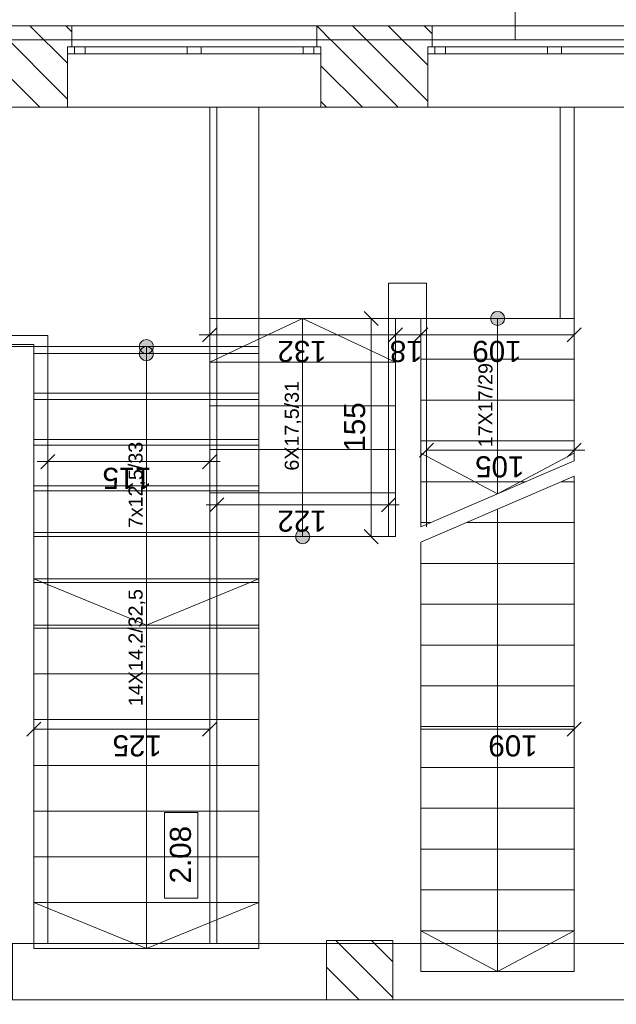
# Model space of a CAD drawing. Header units: millimetres. Extents: x -22225 to 37225, y -49550 to 562.
# Tile 13 of 17: x 25760 to 29999, y -29303 to -22307. Entities that reach past the tile are written whole.
import ezdxf

# ---------------------------------------------------------------- set-up
doc = ezdxf.new("R2010")
doc.units = ezdxf.units.MM
doc.set_wipeout_variables(frame=1)
for name, color, linetype, lineweight in [('Nowe_220-A Ściany_Nr_pióra__27', 7, 'Continuous', 9), ('poziom_3 (1)_7_0_Nr_pióra__21_Nr_pióra__7', 7, 'Continuous', 9), ('poziom_3 (1)_7_2D - Ogólne_Nr_pióra__81_Nr_pióra__1', 7, 'Continuous', 9), ('poziom_3 (1)_7_Konstrukcja - Belki_Nr_pióra__1_Nr_pióra__7', 7, 'Continuous', 9), ('poziom_3 (1)_7_Konstrukcja - Dachy_Nr_pióra__92_Nr_pióra__2', 7, 'Continuous', 9), ('poziom_3 (1)_7_Konstrukcja - Schody', 7, 'Continuous', 9), ('poziom_3 (1)_7_Konstrukcja - Schody_Nr_pióra__1_Nr_pióra__7', 7, 'Continuous', 9), ('poziom_3 (1)_7_Konstrukcja - Schody_Nr_pióra__81_Nr_pióra__1', 7, 'Continuous', 9), ('poziom_3 (1)_7_Konstrukcja - Stropy_Nr_pióra__81_Nr_pióra__1', 7, 'Continuous', 9), ('poziom_3 (1)_7_Konstrukcja - Ściany zew', 7, 'Continuous', 9), ('poziom_3 (1)_7_Konstrukcja - Ściany zew_Nr_pióra__107_Nr_pióra__11', 7, 'Continuous', 9), ('poziom_3 (1)_7_Konstrukcja - Ściany zew_Nr_pióra__254', 7, 'Continuous', 9), ('poziom_3 (1)_7_Konstrukcja - Ściany zew_Nr_pióra__27_Nr_pióra__7', 7, 'Continuous', 9), ('poziom_3 (1)_7_Konstrukcja - Ściany zew_Nr_pióra__87_Nr_pióra__1', 7, 'Continuous', 9), ('poziom_3 (1)_7_Metryczki pomieszczeń ArchiCADa_Nr_pióra__6_Nr_pióra__5', 7, 'Continuous', 9), ('poziom_3 (1)_7_Okna ArchiCADa_Nr_pióra__101_Nr_pióra__252', 7, 'Continuous', 9), ('poziom_3 (1)_7_Okna ArchiCADa_Nr_pióra__27_Nr_pióra__7', 7, 'Continuous', 9), ('poziom_3 (1)_7_Okna ArchiCADa_Nr_pióra__81_Nr_pióra__1', 7, 'Continuous', 9)]:
    doc.layers.add(name, color=color, linetype=linetype, lineweight=lineweight)
doc.styles.add('GENERATED_STYLE_1', font='arial.ttf')
pattern_1 = [(135, (37225, -40870), (127.2792, 127.2792), [])]

msp = doc.modelspace()

# ---------------------------------------------------------------- hatches: boundary and pattern name
at = {"layer": 'poziom_3 (1)_7_Konstrukcja - Schody'}
for points in [[(29155, -24480), (29163.2, -24479.3), (29171.2, -24477.3), (29178.8, -24473.9), (29185.7, -24469.4), (29191.8, -24463.8), (29196.9, -24457.3), (29200.8, -24450.1), (29203.5, -24442.2), (29204.8, -24434.1), (29204.8, -24425.8), (29203.5, -24417.7), (29200.8, -24409.9), (29196.9, -24402.6), (29191.8, -24396.1), (29185.7, -24390.5), (29178.8, -24386), (29171.2, -24382.7), (29163.2, -24380.7), (29155, -24380), (29146.8, -24380.7), (29138.8, -24382.7), (29131.2, -24386), (29124.3, -24390.5), (29118.2, -24396.1), (29113.1, -24402.6), (29109.2, -24409.9), (29106.5, -24417.7), (29105.2, -24425.8), (29105.2, -24434.1), (29106.5, -24442.2), (29109.2, -24450.1), (29113.1, -24457.3), (29118.2, -24463.8), (29124.3, -24469.4), (29131.2, -24473.9), (29138.8, -24477.3), (29146.8, -24479.3)], [(26660, -24680), (26668.2, -24679.3), (26676.2, -24677.3), (26683.8, -24673.9), (26690.7, -24669.4), (26696.8, -24663.8), (26701.9, -24657.3), (26705.8, -24650.1), (26708.5, -24642.2), (26709.8, -24634.1), (26709.8, -24625.8), (26708.5, -24617.7), (26705.8, -24609.9), (26701.9, -24602.6), (26696.8, -24596.1), (26690.7, -24590.5), (26683.8, -24586), (26676.2, -24582.7), (26668.2, -24580.7), (26660, -24580), (26651.8, -24580.7), (26643.8, -24582.7), (26636.2, -24586), (26629.3, -24590.5), (26623.2, -24596.1), (26618.1, -24602.6), (26614.2, -24609.9), (26611.5, -24617.7), (26610.2, -24625.8), (26610.2, -24634.1), (26611.5, -24642.2), (26614.2, -24650.1), (26618.1, -24657.3), (26623.2, -24663.8), (26629.3, -24669.4), (26636.2, -24673.9), (26643.8, -24677.3), (26651.8, -24679.3)], [(26660, -24730), (26668.2, -24729.3), (26676.2, -24727.3), (26683.8, -24724), (26690.7, -24719.5), (26696.8, -24713.9), (26701.9, -24707.3), (26705.8, -24700.1), (26708.5, -24692.3), (26709.8, -24684.1), (26709.8, -24675.9), (26708.5, -24667.7), (26705.8, -24659.9), (26701.9, -24652.7), (26696.8, -24646.1), (26690.7, -24640.5), (26683.8, -24636), (26676.2, -24632.7), (26668.2, -24630.7), (26660, -24630), (26651.8, -24630.7), (26643.8, -24632.7), (26636.2, -24636), (26629.3, -24640.5), (26623.2, -24646.1), (26618.1, -24652.7), (26614.2, -24659.9), (26611.5, -24667.7), (26610.2, -24675.9), (26610.2, -24684.1), (26611.5, -24692.3), (26614.2, -24700.1), (26618.1, -24707.3), (26623.2, -24713.9), (26629.3, -24719.5), (26636.2, -24724), (26643.8, -24727.3), (26651.8, -24729.3)], [(27770, -25930), (27761.8, -25930.7), (27753.8, -25932.7), (27746.2, -25936), (27739.3, -25940.5), (27733.2, -25946.1), (27728.1, -25952.6), (27724.2, -25959.9), (27721.5, -25967.7), (27720.2, -25975.8), (27720.2, -25984.1), (27721.5, -25992.2), (27724.2, -26000.1), (27728.1, -26007.3), (27733.2, -26013.8), (27739.3, -26019.4), (27746.2, -26023.9), (27753.8, -26027.3), (27761.8, -26029.3), (27770, -26030), (27778.2, -26029.3), (27786.2, -26027.3), (27793.8, -26023.9), (27800.7, -26019.4), (27806.8, -26013.8), (27811.9, -26007.3), (27815.8, -26000.1), (27818.5, -25992.2), (27819.8, -25984.1), (27819.8, -25975.8), (27818.5, -25967.7), (27815.8, -25959.9), (27811.9, -25952.6), (27806.8, -25946.1), (27800.7, -25940.5), (27793.8, -25936), (27786.2, -25932.7), (27778.2, -25930.7)]]:
    msp.add_hatch(color=256, dxfattribs=at).paths.add_polyline_path(points)
at = {"layer": 'poziom_3 (1)_7_Konstrukcja - Ściany zew_Nr_pióra__107_Nr_pióra__11'}
h = msp.add_hatch(dxfattribs=at)
h.set_pattern_fill('BLOCZKI_CERAMICZNE_0007', color=256, angle=270, style=0, pattern_type=2)
h.set_pattern_definition(pattern_1)
h.paths.add_polyline_path([(27940, -29270), (28410, -29270), (28410, -28850), (27940, -28850)])

# ---------------------------------------------------------------- linework, layer by layer
at = {"layer": 'Nowe_220-A Ściany_Nr_pióra__27'}
for p, q in [((28207.3, -24380), (28307.3, -24480)), ((28207.3, -24380), (28307.3, -24480)), ((27110, -24452.2), (27110, -24639.7)), ((28351.1, -24430), (28163.6, -24430)), ((28257.3, -25980), (28257.3, -24430)), ((28430, -24452.2), (28430, -24639.7)), ((28610, -24452.2), (28610, -24639.7)), ((27110, -24545.9), (27035, -24545.9)), ((27160, -24495.9), (27060, -24595.9)), ((28430, -24545.9), (27110, -24545.9)), ((28380, -24595.9), (28480, -24495.9)), ((28380, -24595.9), (28480, -24495.9)), ((28610, -24545.9), (28430, -24545.9)), ((28560, -24595.9), (28660, -24495.9)), ((28560, -24595.9), (28660, -24495.9)), ((29700, -24545.9), (28610, -24545.9)), ((29650, -24595.9), (29750, -24495.9)), ((29650, -24595.9), (29750, -24495.9)), ((28700, -25315.5), (28600, -25415.5)), ((29650, -25415.5), (29750, -25315.5)), ((27110, -25353.6), (27110, -25541.1)), ((29700, -25365.5), (28650, -25365.5)), ((29775, -25365.5), (29700, -25365.5)), ((25960, -25447.4), (25885, -25447.4)), ((26010, -25397.4), (25910, -25497.4)), ((27110, -25447.4), (25960, -25447.4)), ((27060, -25497.4), (27160, -25397.4)), ((27185, -25447.4), (27110, -25447.4)), ((27210, -25703.5), (27110, -25803.5)), ((28330, -25803.5), (28430, -25703.5)), ((27160, -25753.5), (27085, -25753.5)), ((28380, -25753.5), (27160, -25753.5)), ((28455, -25753.5), (28380, -25753.5)), ((28207.3, -25930), (28307.3, -26030)), ((28207.3, -25930), (28307.3, -26030)), ((28351.1, -25980), (28163.6, -25980)), ((25860, -27254.3), (25860, -27441.8)), ((27110, -27254.3), (27110, -27441.8)), ((27110, -27254.3), (27110, -27441.8)), ((29700, -27254.3), (29700, -27441.8)), ((25810, -27398), (25910, -27298)), ((25810, -27398), (25910, -27298)), ((27110, -27348), (25860, -27348)), ((27060, -27398), (27160, -27298)), ((27060, -27398), (27160, -27298)), ((29700, -27348), (28610, -27348)), ((29650, -27398), (29750, -27298)), ((29650, -27398), (29750, -27298))]:
    msp.add_line(p, q, dxfattribs=at)
at = {"layer": 'poziom_3 (1)_7_0_Nr_pióra__21_Nr_pióra__7'}
msp.add_line((27160, -22930), (27160, -28870), dxfattribs=at)
at = {"layer": 'poziom_3 (1)_7_0_Nr_pióra__21_Nr_pióra__7', "flags": 128}
for points in [[(29600, -22930), (29600, -24430), (29700, -24430), (29700, -25441.1)], [(28650, -25911.1), (28650, -24180), (28380, -24180), (28380, -25980)], [(25710, -28870), (25960, -28870), (25960, -24550), (25700, -24550)]]:
    msp.add_lwpolyline(points, dxfattribs=at)
at = {"layer": 'poziom_3 (1)_7_2D - Ogólne_Nr_pióra__81_Nr_pióra__1', "flags": 128}
msp.add_lwpolyline([(27460, -24615), (27460, -22930), (23700, -22930), (23700, -24615), (25860, -24615), (25860, -24680), (27460, -24680)], close=True, dxfattribs=at)
at = {"layer": 'poziom_3 (1)_7_Konstrukcja - Belki_Nr_pióra__1_Nr_pióra__7'}
for p, q in [((23080, -28870), (30560, -28870)), ((23080, -29270), (30560, -29270))]:
    msp.add_line(p, q, dxfattribs=at)
at = {"layer": 'poziom_3 (1)_7_Konstrukcja - Schody_Nr_pióra__81_Nr_pióra__1'}
for p, q in [((27110, -25980), (27110, -24430)), ((27110, -24430), (28430, -24430)), ((27110, -24430), (28430, -24430)), ((27770, -24430), (27110, -24740)), ((27770, -25980), (27770, -24430)), ((27770, -24430), (28430, -24740)), ((28430, -25980), (28430, -24430)), ((28610, -24430), (28610, -25911.1)), ((28610, -24430), (29700, -24430)), ((28610, -24430), (29700, -24430)), ((29155, -24430), (29155, -25676.1)), ((29700, -24430), (29700, -25441.1)), ((25860, -24630), (25860, -26610)), ((25860, -24630), (27460, -24630)), ((25860, -24630), (27460, -24630)), ((25860, -24680), (25860, -28905)), ((27460, -24680), (25860, -24680)), ((27460, -24680), (25860, -24680)), ((26660, -24630), (26660, -26610)), ((26660, -24680), (26660, -28905)), ((27460, -24630), (27460, -26610)), ((27460, -24680), (27460, -28905)), ((27110, -24740), (28430, -24740)), ((28610, -24720), (29700, -24720)), ((25860, -24960), (27460, -24960)), ((27460, -25005), (25860, -25005)), ((28610, -25010), (29700, -25010)), ((27110, -25050), (28430, -25050)), ((25860, -25290), (27460, -25290)), ((28610, -25300), (29700, -25300)), ((27460, -25330), (25860, -25330)), ((27110, -25360), (28430, -25360)), ((29155, -25676.1), (28610, -25386.1)), ((29155, -25676.1), (29700, -25386.1)), ((28610, -25911.1), (29700, -25441.1)), ((28610, -26020), (29700, -25550)), ((28610, -25590), (29354.7, -25590)), ((29607.2, -25590), (29700, -25590)), ((29700, -25550), (29700, -29070)), ((25860, -25620), (27460, -25620)), ((27460, -25655), (25860, -25655)), ((27110, -25670), (28430, -25670)), ((29155, -25785), (29155, -29070)), ((28610, -25880), (28682.1, -25880)), ((28934.7, -25880), (29700, -25880)), ((25860, -25950), (27460, -25950)), ((27460, -25980), (25860, -25980)), ((27110, -25980), (28430, -25980)), ((27110, -25980), (28430, -25980)), ((28610, -26020), (28610, -29070)), ((28610, -26170), (29700, -26170)), ((25860, -26280), (27460, -26280)), ((26660, -26610), (25860, -26280)), ((26660, -26610), (27460, -26280)), ((27460, -26305), (25860, -26305)), ((28610, -26460), (29700, -26460)), ((25860, -26610), (27460, -26610)), ((25860, -26610), (27460, -26610)), ((27460, -26630), (25860, -26630)), ((28610, -26750), (29700, -26750)), ((27460, -26955), (25860, -26955)), ((28610, -27040), (29700, -27040)), ((27460, -27280), (25860, -27280)), ((28610, -27330), (29700, -27330)), ((27460, -27605), (25860, -27605)), ((28610, -27620), (29700, -27620)), ((28610, -27910), (29700, -27910)), ((27460, -27930), (25860, -27930)), ((27460, -28255), (25860, -28255)), ((28610, -28200), (29700, -28200)), ((28610, -28490), (29700, -28490)), ((27460, -28580), (25860, -28580)), ((26660, -28905), (25860, -28580)), ((26660, -28905), (27460, -28580)), ((28610, -28780), (29700, -28780)), ((29155, -29070), (28610, -28780)), ((29155, -29070), (29700, -28780)), ((27460, -28905), (25860, -28905)), ((27460, -28905), (25860, -28905)), ((28610, -29070), (29700, -29070)), ((28610, -29070), (29700, -29070))]:
    msp.add_line(p, q, dxfattribs=at)
for centre in [(29155, -24430), (26660, -24630), (26660, -24680), (27770, -25980)]:
    msp.add_circle(centre, 50, dxfattribs=at)
at = {"layer": 'poziom_3 (1)_7_Konstrukcja - Stropy_Nr_pióra__81_Nr_pióra__1', "flags": 128}
for points in [[(14250, -30870), (22540, -30870), (23220, -30870), (23220, -29270), (25710, -29270), (25710, -28870), (27110, -28870), (27110, -22930), (31140, -22930), (31140, -23070), (35430, -23070), (35430, -30360), (32770, -30360), (32770, -33970), (14250, -33970)], [(27460, -24680), (27460, -22930), (25860, -22930), (23700, -22930), (23700, -24630), (25860, -24630), (25860, -24680)], [(27110, -24430), (27110, -22930), (29700, -22930), (29700, -24430)]]:
    msp.add_lwpolyline(points, close=True, dxfattribs=at)
at = {"layer": 'poziom_3 (1)_7_Konstrukcja - Ściany zew_Nr_pióra__27_Nr_pióra__7'}
for p, q in [((26130, -22500), (26100, -22500)), ((26100, -22500), (26100, -22550)), ((27870, -22500), (27900, -22500)), ((27900, -22500), (27900, -22550)), ((28690, -22500), (28660, -22500)), ((28660, -22500), (28660, -22550)), ((26100, -22550), (26100, -22930)), ((27900, -22550), (27900, -22930)), ((28660, -22550), (28660, -22930))]:
    msp.add_line(p, q, dxfattribs=at)
at = {"layer": 'poziom_3 (1)_7_Konstrukcja - Ściany zew_Nr_pióra__27_Nr_pióra__7', "flags": 128}
for points in [[(25710, -22930), (26100, -22930)], [(27900, -22930), (28660, -22930)], [(28410, -28850), (27940, -28850)], [(27940, -28850), (27940, -29270)], [(28410, -29270), (28410, -28850)], [(27940, -29270), (28410, -29270)]]:
    msp.add_lwpolyline(points, dxfattribs=at)
at = {"layer": 'poziom_3 (1)_7_Metryczki pomieszczeń ArchiCADa_Nr_pióra__6_Nr_pióra__5'}
for p, q in [((26789.4, -28549.6), (26789.4, -27939.5)), ((26789.4, -27939.5), (27025.1, -27939.5)), ((27025.1, -27939.5), (27025.1, -28549.6)), ((27025.1, -28549.6), (26789.4, -28549.6))]:
    msp.add_line(p, q, dxfattribs=at)
at = {"layer": 'poziom_3 (1)_7_Okna ArchiCADa_Nr_pióra__101_Nr_pióra__252'}
for p, q in [((26225, -22500), (26100, -22500)), ((26225, -22550), (26225, -22500)), ((27000, -22500), (26950, -22500)), ((26950, -22500), (26950, -22550)), ((27050, -22500), (27000, -22500)), ((27050, -22550), (27050, -22500)), ((27900, -22500), (27775, -22500)), ((27775, -22500), (27775, -22550)), ((28785, -22500), (28660, -22500)), ((28785, -22550), (28785, -22500)), ((29560, -22500), (29510, -22500)), ((29510, -22500), (29510, -22550)), ((29610, -22500), (29560, -22500)), ((29610, -22550), (29610, -22500)), ((26100, -22550), (26225, -22550)), ((26950, -22550), (27000, -22550)), ((27000, -22550), (27050, -22550)), ((27775, -22550), (27900, -22550)), ((28660, -22550), (28785, -22550)), ((29510, -22550), (29560, -22550)), ((29560, -22550), (29610, -22550))]:
    msp.add_line(p, q, dxfattribs=at)
at = {"layer": 'poziom_3 (1)_7_Okna ArchiCADa_Nr_pióra__27_Nr_pióra__7'}
for p, q in [((26100, -22500), (26100, -22550)), ((26130, -22500), (26100, -22500)), ((27870, -22500), (27900, -22500)), ((27900, -22500), (27900, -22550)), ((28660, -22500), (28660, -22550)), ((28690, -22500), (28660, -22500))]:
    msp.add_line(p, q, dxfattribs=at)
at = {"layer": 'poziom_3 (1)_7_Okna ArchiCADa_Nr_pióra__81_Nr_pióra__1'}
for p, q in [((26150, -22500), (26150, -22550)), ((26950, -22500), (26225, -22500)), ((27775, -22500), (27050, -22500)), ((27850, -22500), (27850, -22550)), ((28710, -22500), (28710, -22550)), ((29510, -22500), (28785, -22500)), ((30335, -22500), (29610, -22500)), ((26225, -22550), (26950, -22550)), ((27050, -22550), (27775, -22550)), ((28785, -22550), (29510, -22550)), ((29610, -22550), (30335, -22550)), ((26100, -22930), (27900, -22930)), ((28660, -22930), (30460, -22930))]:
    msp.add_line(p, q, dxfattribs=at)

# ---------------------------------------------------------------- texts
at = {"layer": 'Nowe_220-A Ściany_Nr_pióra__27', "char_height": 150, "attachment_point": 7, "style": 'GENERATED_STYLE_1'}
for s, insert, rotation in [('\\A1;132', (27940.7, -24587), 180), ('\\A1;18', (28622.7, -24587.1), 180), ('\\A1;109', (29325.7, -24587.1), 180), ('\\A1;155', (28216.1, -25375.7), 90), ('\\A1;105', (29345.7, -25406.7), 180), ('\\A1;115', (26698.2, -25488.6), 180), ('\\A1;122', (27940.7, -25794.6), 180), ('\\A1;125', (26769.6, -27389.2), 180), ('\\A1;109', (29439.6, -27389.2), 180)]:
    msp.add_mtext(s, dxfattribs=dict(at, insert=insert, rotation=rotation))
at = {"layer": 'poziom_3 (1)_7_Konstrukcja - Schody_Nr_pióra__1_Nr_pióra__7', "char_height": 100, "attachment_point": 4, "rotation": 90, "style": 'GENERATED_STYLE_1'}
for s, insert in [('\\A1;17X17/29', (29069.8, -25345.1)), ('\\A1;6X17,5/31', (27702.5, -25511.1)), ('\\A1;7x12,5/33', (26592.5, -25919.9)), ('\\A1;14X14,2/32,5', (26592.5, -27183.7))]:
    msp.add_mtext(s, dxfattribs=dict(at, insert=insert))
at = {"layer": 'poziom_3 (1)_7_Metryczki pomieszczeń ArchiCADa_Nr_pióra__6_Nr_pióra__5', "insert": (26826.7, -28443.5), "char_height": 150, "attachment_point": 1, "rotation": 90, "style": 'GENERATED_STYLE_1'}
msp.add_mtext('\\A1;2.08', dxfattribs=at)

# ---------------------------------------------------------------- wipeouts: each hides what was drawn before it
at = {"ltscale": 296896.368866}
msp.add_wipeout([(25200, -22450), (31140, -22450), (31140, -22350), (25200, -22350)], dxfattribs=at).dxf.layer = 'poziom_3 (1)_7_Konstrukcja - Ściany zew'

# ---------------------------------------------------------------- next in the draw order: hatches: boundary and pattern name
at = {"layer": 'poziom_3 (1)_7_Konstrukcja - Ściany zew_Nr_pióra__107_Nr_pióra__11'}
h = msp.add_hatch(dxfattribs=at)
h.set_pattern_fill('BLOCZKI_CERAMICZNE_0007', color=256, angle=270, style=0, pattern_type=2)
h.set_pattern_definition(pattern_1)
h.paths.add_polyline_path([(25270, -22930), (26100, -22930), (26100, -22500), (26130, -22500), (26130, -22350), (25240, -22350), (25240, -22500), (25270, -22500)])
h = msp.add_hatch(dxfattribs=at)
h.set_pattern_fill('BLOCZKI_CERAMICZNE_0007', color=256, angle=270, style=0, pattern_type=2)
h.set_pattern_definition(pattern_1)
h.paths.add_polyline_path([(28660, -22930), (28660, -22500), (28690, -22500), (28690, -22350), (27870, -22350), (27870, -22500), (27900, -22500), (27900, -22930)])

# ---------------------------------------------------------------- next in the draw order: linework, layer by layer
at = {"layer": 'poziom_3 (1)_7_Konstrukcja - Dachy_Nr_pióra__92_Nr_pióra__2', "flags": 128}
for points in [[(29280, -22450), (29280, -8525)], [(29280, -8525), (29280, -22450)], [(29280, -22450), (24155, -22450)], [(34405, -22450), (29280, -22450)]]:
    msp.add_lwpolyline(points, dxfattribs=at)
at = {"layer": 'poziom_3 (1)_7_Konstrukcja - Ściany zew_Nr_pióra__254'}
for p, q in [((31140, -22350), (25200, -22350)), ((25200, -22450), (31140, -22450))]:
    msp.add_line(p, q, dxfattribs=at)
at = {"layer": 'poziom_3 (1)_7_Konstrukcja - Ściany zew_Nr_pióra__27_Nr_pióra__7'}
for p, q in [((26130, -22350), (26130, -22500)), ((27870, -22350), (27870, -22500)), ((28690, -22350), (28690, -22500))]:
    msp.add_line(p, q, dxfattribs=at)
at = {"layer": 'poziom_3 (1)_7_Konstrukcja - Ściany zew_Nr_pióra__27_Nr_pióra__7', "flags": 128}
for points in [[(26130, -22350), (25240, -22350)], [(28690, -22350), (27870, -22350)]]:
    msp.add_lwpolyline(points, dxfattribs=at)
at = {"layer": 'poziom_3 (1)_7_Konstrukcja - Ściany zew_Nr_pióra__87_Nr_pióra__1', "flags": 128}
for points in [[(31140, -22350), (25200, -22350)], [(25200, -22450), (31140, -22450)]]:
    msp.add_lwpolyline(points, dxfattribs=at)
at = {"layer": 'poziom_3 (1)_7_Okna ArchiCADa_Nr_pióra__81_Nr_pióra__1'}
for p, q in [((26130, -22350), (27870, -22350)), ((28690, -22350), (30430, -22350))]:
    msp.add_line(p, q, dxfattribs=at)

doc.saveas('drawing.dxf')
